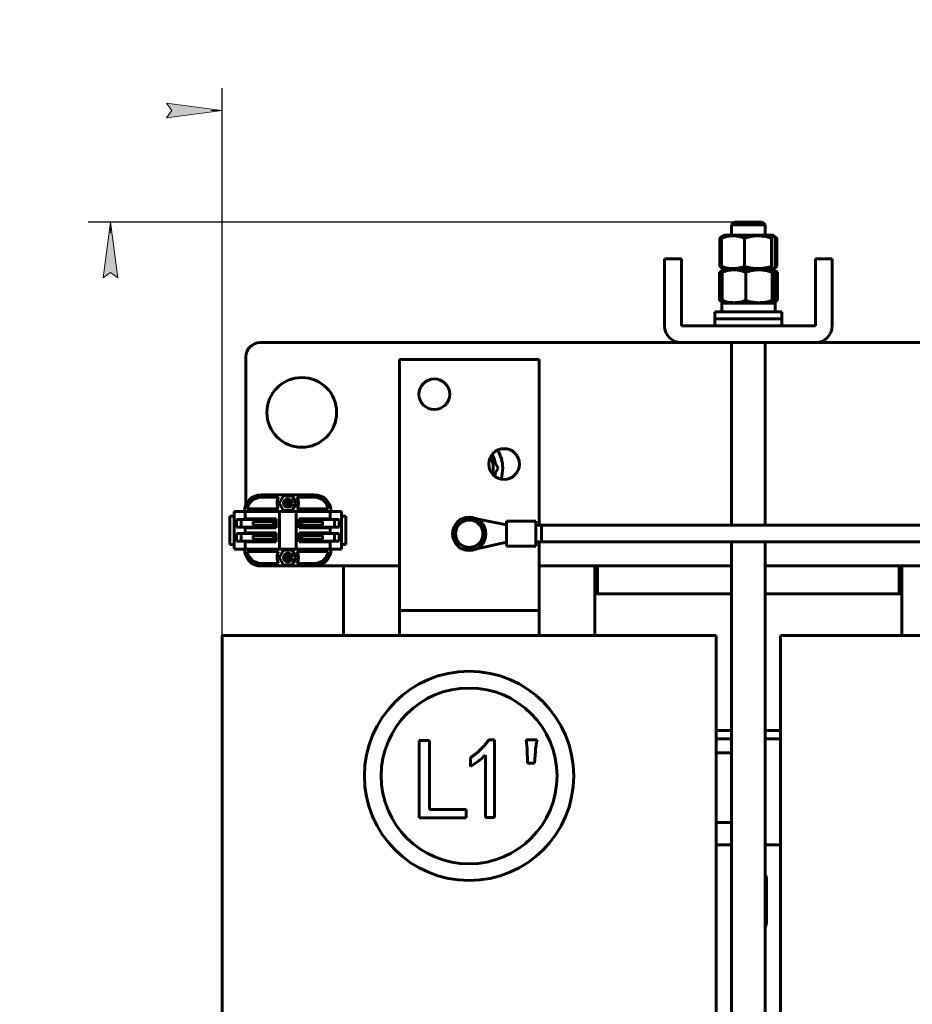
# Model space of a CAD drawing. Header units: millimetres. Extents: x 0 to 420, y 0 to 594.
# Tile 4 of 15: x 142 to 222, y 225 to 314. Entities that reach past the tile are written whole.
import ezdxf

# ---------------------------------------------------------------- set-up
doc = ezdxf.new("R2010")
doc.units = ezdxf.units.MM
doc.linetypes.add('K5LT_BASIC', pattern=[0])
doc.linetypes.add('K5LT_THIN', pattern=[0])
doc.layers.add('Системный слой', color=7, linetype='Continuous')
doc.styles.add('KDIMTEXTSTYLE', font='GOST_AU.SHX', dxfattribs={"width": 0.96, "oblique": 15, "height": 5})
doc.dimstyles.new('KDIMSTYLE (0.25)', dxfattribs={"dimtxt": 5, "dimasz": 1, "dimexe": 2, "dimexo": 0, "dimgap": 1, "dimtad": 1, "dimlfac": 4, "dimtxsty": 'KDIMTEXTSTYLE', "dimsah": 1, "dimcen": 0, "dimdle": 1, "dimadec": 0, "dimazin": 0, "dimtfac": 0.667, "dimtmove": 0, "dimatfit": 3, "dimfxl": 1, "dimtvp": 1, "dimtolj": 1, "dimtzin": 0, "dimarcsym": 0})

# ---------------------------------------------------------------- blocks, each defined once
blk = doc.blocks.new('U11')
at = {"layer": 'Системный слой', "color": 150, "linetype": 'K5LT_BASIC', "lineweight": 60, "true_color": 0x0080ff}
for p, q in [((204.828, 239.693), (206.203, 239.693)), ((209.203, 239.693), (210.578, 239.693)), ((254.828, 239.693), (256.203, 239.693)), ((259.203, 239.693), (260.578, 239.693))]:
    blk.add_line(p, q, dxfattribs=at)
blk = doc.blocks.new('U18')
at = {"layer": 'Системный слой', "color": 150, "linetype": 'K5LT_BASIC', "lineweight": 60, "true_color": 0x0080ff}
for start, end in [(10.46003, 30.97206), (342.71349, 349.53997)]:
    blk.add_arc((182.703, 273.443), 2.388, start, end, dxfattribs=at)
blk = doc.blocks.new('U19')
at = {"layer": 'Системный слой', "color": 150, "linetype": 'K5LT_BASIC', "lineweight": 60, "true_color": 0x0080ff}
for p, q in [((188.953, 268.333), (188.953, 283.193)), ((188.953, 261.943), (188.953, 266.833))]:
    blk.add_line(p, q, dxfattribs=at)
blk = doc.blocks.new('U28')
at = {"layer": 'Системный слой', "color": 150, "linetype": 'K5LT_BASIC', "lineweight": 60, "true_color": 0x0080ff}
for p, q in [((205.145, 294.063), (205.2, 294.107)), ((205.2, 294.107), (205.255, 294.146)), ((205.255, 294.146), (205.31, 294.181)), ((205.31, 294.181), (205.34, 294.198)), ((205.34, 294.198), (205.37, 294.212)), ((205.37, 294.212), (205.401, 294.226))]:
    blk.add_line(p, q, dxfattribs=at)
blk = doc.blocks.new('U29')
at = {"layer": 'Системный слой', "color": 150, "linetype": 'K5LT_BASIC', "lineweight": 60, "true_color": 0x0080ff}
for p, q in [((210.063, 294.143), (210.129, 294.118)), ((210.129, 294.118), (210.195, 294.091)), ((210.195, 294.091), (210.261, 294.063))]:
    blk.add_line(p, q, dxfattribs=at)
blk = doc.blocks.new('U30')
at = {"layer": 'Системный слой', "color": 150, "linetype": 'K5LT_BASIC', "lineweight": 60, "true_color": 0x0080ff}
for p, q in [((210.129, 291.467), (210.063, 291.442)), ((210.195, 291.494), (210.129, 291.467)), ((210.261, 291.523), (210.195, 291.494))]:
    blk.add_line(p, q, dxfattribs=at)
blk = doc.blocks.new('U31')
at = {"layer": 'Системный слой', "color": 150, "linetype": 'K5LT_BASIC', "lineweight": 60, "true_color": 0x0080ff}
for p, q in [((205.2, 291.479), (205.145, 291.523)), ((205.255, 291.439), (205.2, 291.479)), ((205.31, 291.405), (205.255, 291.439)), ((205.333, 291.392), (205.31, 291.405)), ((205.349, 291.383), (205.333, 291.392)), ((205.357, 291.38), (205.349, 291.383)), ((205.361, 291.378), (205.357, 291.38)), ((205.363, 291.377), (205.361, 291.378)), ((205.364, 291.376), (205.363, 291.377)), ((205.37, 291.373), (205.364, 291.376)), ((205.401, 291.36), (205.37, 291.373))]:
    blk.add_line(p, q, dxfattribs=at)
blk = doc.blocks.new('U33')
at = {"layer": 'Системный слой', "color": 150, "linetype": 'K5LT_BASIC', "lineweight": 60, "true_color": 0x0080ff}
for p, q in [((170.26, 268.912), (170.26, 268.855)), ((170.26, 268.155), (170.26, 268.098))]:
    blk.add_line(p, q, dxfattribs=at)
blk = doc.blocks.new('U34')
at = {"layer": 'Системный слой', "color": 150, "linetype": 'K5LT_BASIC', "lineweight": 60, "true_color": 0x0080ff}
for p, q in [((170.26, 267.662), (170.26, 267.605)), ((170.26, 266.905), (170.26, 266.848))]:
    blk.add_line(p, q, dxfattribs=at)
blk = doc.blocks.new('U35')
at = {"layer": 'Системный слой', "color": 150, "linetype": 'K5LT_BASIC', "lineweight": 60, "true_color": 0x0080ff}
for p, q in [((162.646, 267.605), (162.646, 267.662)), ((162.646, 266.848), (162.646, 266.905))]:
    blk.add_line(p, q, dxfattribs=at)
blk = doc.blocks.new('U36')
at = {"layer": 'Системный слой', "color": 150, "linetype": 'K5LT_BASIC', "lineweight": 60, "true_color": 0x0080ff}
for p, q in [((162.646, 268.855), (162.646, 268.912)), ((162.646, 268.098), (162.646, 268.155))]:
    blk.add_line(p, q, dxfattribs=at)
blk = doc.blocks.new('U44')
at = {"layer": 'Системный слой', "color": 150, "linetype": 'K5LT_BASIC', "lineweight": 60, "true_color": 0x0080ff}
for p, q in [((189.165, 266.833), (231.53, 266.833)), ((233.876, 266.833), (236.04, 266.833)), ((238.665, 266.833), (281.53, 266.833)), ((283.876, 266.833), (286.04, 266.833)), ((288.665, 266.833), (302.663, 266.833))]:
    blk.add_line(p, q, dxfattribs=at)
blk = doc.blocks.new('U45')
at = {"layer": 'Системный слой', "color": 150, "linetype": 'K5LT_BASIC', "lineweight": 60, "true_color": 0x0080ff}
for p, q in [((189.165, 268.333), (231.584, 268.333)), ((233.822, 268.333), (236.04, 268.333)), ((238.665, 268.333), (281.584, 268.333)), ((283.822, 268.333), (286.04, 268.333)), ((288.665, 268.333), (302.703, 268.333))]:
    blk.add_line(p, q, dxfattribs=at)
blk = doc.blocks.new('U56')
at = {"layer": 'Системный слой', "color": 150, "linetype": 'K5LT_BASIC', "lineweight": 60, "true_color": 0x0080ff}
for p, q in [((194.203, 262.193), (206.203, 262.193)), ((209.203, 262.193), (221.203, 262.193))]:
    blk.add_line(p, q, dxfattribs=at)
blk = doc.blocks.new('U60')
at = {"layer": 'Системный слой', "color": 150, "linetype": 'K5LT_BASIC', "lineweight": 60, "true_color": 0x0080ff}
blk.add_line((193.953, 258.443), (193.953, 264.693), dxfattribs=at)
blk = doc.blocks.new('U61')
at = {"layer": 'Системный слой', "color": 150, "linetype": 'K5LT_BASIC', "lineweight": 60, "true_color": 0x0080ff}
blk.add_line((171.453, 264.693), (171.453, 258.443), dxfattribs=at)
blk = doc.blocks.new('U69')
at = {"layer": 'Системный слой', "color": 150, "linetype": 'K5LT_BASIC', "lineweight": 60, "true_color": 0x0080ff}
for p, q in [((204.703, 287.443), (207.456, 287.443)), ((207.456, 287.443), (210.703, 287.443))]:
    blk.add_line(p, q, dxfattribs=at)
blk = doc.blocks.new('U70')
at = {"layer": 'Системный слой', "color": 150, "linetype": 'K5LT_BASIC', "lineweight": 60, "true_color": 0x0080ff}
for p, q in [((204.703, 286.818), (207.456, 286.818)), ((207.456, 286.818), (210.703, 286.818))]:
    blk.add_line(p, q, dxfattribs=at)
blk = doc.blocks.new('U71')
at = {"layer": 'Системный слой', "color": 150, "linetype": 'K5LT_BASIC', "lineweight": 60, "true_color": 0x0080ff}
for p, q in [((204.828, 249.193), (206.203, 249.193)), ((209.203, 249.193), (210.578, 249.193)), ((254.828, 249.193), (256.203, 249.193)), ((259.203, 249.193), (260.578, 249.193))]:
    blk.add_line(p, q, dxfattribs=at)
blk = doc.blocks.new('U72')
at = {"layer": 'Системный слой', "color": 150, "linetype": 'K5LT_BASIC', "lineweight": 60, "true_color": 0x0080ff}
for p, q in [((204.828, 249.943), (206.203, 249.943)), ((209.203, 249.943), (210.578, 249.943)), ((254.828, 249.943), (256.203, 249.943)), ((259.203, 249.943), (260.578, 249.943))]:
    blk.add_line(p, q, dxfattribs=at)
blk = doc.blocks.new('U74')
at = {"layer": 'Системный слой', "color": 150, "linetype": 'K5LT_BASIC', "lineweight": 60, "true_color": 0x0080ff}
for start, end in [(0, 32.54823), (341.13732, 0)]:
    blk.add_arc((182.703, 273.443), 3, start, end, dxfattribs=at)
blk = doc.blocks.new('U79')
at = {"layer": 'Системный слой', "color": 150, "linetype": 'K5LT_BASIC', "lineweight": 60, "true_color": 0x0080ff}
for p, q in [((205.299, 291.111), (205.396, 291.149)), ((205.105, 291.013), (205.202, 291.065)), ((205.202, 291.065), (205.299, 291.111))]:
    blk.add_line(p, q, dxfattribs=at)
blk = doc.blocks.new('U80')
at = {"layer": 'Системный слой', "color": 150, "linetype": 'K5LT_BASIC', "lineweight": 60, "true_color": 0x0080ff}
for p, q in [((210.01, 291.149), (210.107, 291.111)), ((210.107, 291.111), (210.204, 291.065)), ((210.204, 291.065), (210.301, 291.013))]:
    blk.add_line(p, q, dxfattribs=at)
blk = doc.blocks.new('U81')
at = {"layer": 'Системный слой', "color": 150, "linetype": 'K5LT_BASIC', "lineweight": 60, "true_color": 0x0080ff}
for p, q in [((210.301, 288.473), (210.204, 288.42)), ((210.107, 288.374), (210.01, 288.336)), ((210.204, 288.42), (210.107, 288.374))]:
    blk.add_line(p, q, dxfattribs=at)
blk = doc.blocks.new('U82')
at = {"layer": 'Системный слой', "color": 150, "linetype": 'K5LT_BASIC', "lineweight": 60, "true_color": 0x0080ff}
for p, q in [((205.201, 288.42), (205.105, 288.473)), ((205.299, 288.374), (205.201, 288.42)), ((205.396, 288.336), (205.299, 288.374))]:
    blk.add_line(p, q, dxfattribs=at)
blk = doc.blocks.new('U83')
at = {"layer": 'Системный слой', "color": 150, "linetype": 'K5LT_BASIC', "lineweight": 60, "true_color": 0x0080ff}
for p, q in [((209.765, 294.063), (209.833, 294.188)), ((209.833, 294.188), (209.902, 294.256)), ((209.902, 294.256), (209.972, 294.252)), ((209.972, 294.252), (210.016, 294.213)), ((210.016, 294.213), (210.06, 294.148)), ((210.06, 294.148), (210.103, 294.063))]:
    blk.add_line(p, q, dxfattribs=at)
blk = doc.blocks.new('U84')
at = {"layer": 'Системный слой', "color": 150, "linetype": 'K5LT_BASIC', "lineweight": 60, "true_color": 0x0080ff}
for p, q in [((205.547, 291.268), (209.414, 291.268)), ((209.414, 291.268), (209.859, 291.268))]:
    blk.add_line(p, q, dxfattribs=at)
blk = doc.blocks.new('U85')
at = {"layer": 'Системный слой', "color": 150, "linetype": 'K5LT_BASIC', "lineweight": 60, "true_color": 0x0080ff}
for p, q in [((209.767, 291.518), (209.765, 291.523)), ((209.808, 291.437), (209.767, 291.518)), ((209.828, 291.404), (209.808, 291.437)), ((209.839, 291.389), (209.828, 291.404)), ((209.844, 291.382), (209.839, 291.389)), ((209.846, 291.379), (209.844, 291.382)), ((209.848, 291.377), (209.846, 291.379)), ((209.863, 291.359), (209.848, 291.377)), ((209.877, 291.346), (209.863, 291.359)), ((209.884, 291.34), (209.877, 291.346)), ((209.888, 291.338), (209.884, 291.34)), ((209.89, 291.337), (209.888, 291.338)), ((209.891, 291.336), (209.89, 291.337)), ((209.908, 291.327), (209.891, 291.336)), ((209.921, 291.323), (209.908, 291.327)), ((209.928, 291.322), (209.921, 291.323)), ((209.931, 291.322), (209.928, 291.322)), ((209.933, 291.322), (209.931, 291.322)), ((209.934, 291.322), (209.933, 291.322)), ((209.972, 291.333), (209.934, 291.322)), ((209.977, 291.336), (209.972, 291.333)), ((209.999, 291.353), (209.977, 291.336)), ((210.01, 291.365), (209.999, 291.353)), ((210.015, 291.371), (210.01, 291.365)), ((210.018, 291.374), (210.015, 291.371)), ((210.019, 291.376), (210.018, 291.374)), ((210.06, 291.437), (210.019, 291.376)), ((210.103, 291.523), (210.06, 291.437))]:
    blk.add_line(p, q, dxfattribs=at)
blk = doc.blocks.new('U92')
at = {"layer": 'Системный слой', "color": 150, "linetype": 'K5LT_BASIC', "lineweight": 60, "true_color": 0x0080ff}
for p, q in [((194.203, 262.193), (193.953, 262.193)), ((221.453, 262.193), (221.203, 262.193))]:
    blk.add_line(p, q, dxfattribs=at)
blk = doc.blocks.new('U94')
at = {"layer": 'Системный слой', "color": 150, "linetype": 'K5LT_BASIC', "lineweight": 60, "true_color": 0x0080ff}
for p, q in [((163.953, 264.693), (164.078, 264.693)), ((168.828, 264.693), (176.453, 264.693)), ((188.953, 264.693), (206.203, 264.693)), ((209.203, 264.693), (226.453, 264.693)), ((238.953, 264.693), (256.203, 264.693)), ((259.203, 264.693), (276.453, 264.693)), ((288.953, 264.693), (301.453, 264.693))]:
    blk.add_line(p, q, dxfattribs=at)
blk = doc.blocks.new('U95')
at = {"layer": 'Системный слой', "color": 150, "linetype": 'K5LT_BASIC', "lineweight": 60, "true_color": 0x0080ff}
for p, q in [((201.703, 284.693), (163.953, 284.693)), ((251.703, 284.693), (213.703, 284.693)), ((301.453, 284.693), (263.703, 284.693))]:
    blk.add_line(p, q, dxfattribs=at)
blk = doc.blocks.new('U100')
at = {"layer": 'Системный слой', "color": 150, "linetype": 'K5LT_BASIC', "lineweight": 60, "true_color": 0x0080ff}
for p, q in [((209.846, 288.406), (209.823, 288.473)), ((210.064, 288.473), (210.03, 288.381)), ((209.893, 288.31), (209.846, 288.406)), ((209.94, 288.272), (209.893, 288.31)), ((209.963, 288.277), (209.94, 288.272)), ((209.997, 288.314), (209.963, 288.277)), ((210.03, 288.381), (209.997, 288.314))]:
    blk.add_line(p, q, dxfattribs=at)
blk = doc.blocks.new('U101')
at = {"layer": 'Системный слой', "color": 150, "linetype": 'K5LT_BASIC', "lineweight": 60, "true_color": 0x0080ff}
for p, q in [((205.547, 291.268), (209.463, 291.268)), ((209.463, 291.268), (209.859, 291.268))]:
    blk.add_line(p, q, dxfattribs=at)
blk = doc.blocks.new('U102')
at = {"layer": 'Системный слой', "color": 150, "linetype": 'K5LT_BASIC', "lineweight": 60, "true_color": 0x0080ff}
for p, q in [((209.823, 291.013), (209.869, 291.133)), ((209.869, 291.133), (209.915, 291.202)), ((209.915, 291.202), (209.963, 291.208)), ((209.963, 291.208), (209.997, 291.172)), ((209.997, 291.172), (210.03, 291.105)), ((210.03, 291.105), (210.064, 291.013))]:
    blk.add_line(p, q, dxfattribs=at)
blk = doc.blocks.new('U107')
at = {"layer": 'Системный слой', "color": 150, "linetype": 'K5LT_BASIC', "lineweight": 60, "true_color": 0x0080ff}
blk.add_line((221.453, 264.693), (221.453, 258.443), dxfattribs=at)
blk = doc.blocks.new('U115')
at = {"layer": 'Системный слой', "color": 150, "linetype": 'K5LT_BASIC', "lineweight": 60, "true_color": 0x0080ff}
for p, q in [((206.203, 294.318), (206.203, 295.243)), ((206.203, 268.333), (206.203, 284.693)), ((206.203, 156.818), (206.203, 266.833))]:
    blk.add_line(p, q, dxfattribs=at)
blk = doc.blocks.new('U116')
at = {"layer": 'Системный слой', "color": 150, "linetype": 'K5LT_BASIC', "lineweight": 60, "true_color": 0x0080ff}
for p, q in [((209.203, 294.318), (209.203, 295.243)), ((209.203, 268.333), (209.203, 284.693)), ((209.203, 156.818), (209.203, 266.833))]:
    blk.add_line(p, q, dxfattribs=at)
blk = doc.blocks.new('KDIMARROW_01')
at = {"layer": 'Системный слой'}
blk.add_hatch(color=0, dxfattribs=at).paths.add_polyline_path([(0, 0), (-5, 0.658), (-4.5, 0), (-5, -0.658)])
at = {"layer": 'Системный слой', "color": 0, "linetype": 'K5LT_THIN', "lineweight": 18}
for p, q in [((-4.5, 0), (-5, 0.658)), ((-5, 0.658), (0, 0)), ((0, 0), (-5, -0.658)), ((-5, -0.658), (-4.5, 0)), ((0, 0), (-1, 0))]:
    blk.add_line(p, q, dxfattribs=at)

msp = doc.modelspace()

# ---------------------------------------------------------------- linework, layer by layer
at = {"layer": 'Системный слой', "color": 150, "linetype": 'K5LT_BASIC', "lineweight": 60, "true_color": 0x0080ff}
for p, q in [((206.453, 295.4928), (206.203, 295.2428)), ((206.4068, 295.2428), (206.203, 295.2428)), ((209.203, 295.2428), (206.4068, 295.2428)), ((206.453, 295.4928), (208.953, 295.4928)), ((208.953, 295.4928), (209.203, 295.2428)), ((205.145, 294.0627), (205.145, 291.5228)), ((205.303, 294.0627), (205.303, 291.5228)), ((205.4337, 294.2525), (205.3098, 294.181)), ((205.5467, 294.3178), (205.4336, 294.2525)), ((205.5467, 294.3178), (209.8592, 294.3178)), ((207.3649, 294.0627), (207.3649, 291.5228)), ((209.7648, 294.0627), (209.7648, 291.5228)), ((209.8592, 294.3178), (209.9723, 294.2525)), ((209.9723, 294.2525), (210.0961, 294.181)), ((210.1029, 294.0627), (210.1029, 291.5228)), ((210.2609, 294.0627), (210.2609, 291.5228)), ((200.203, 292.1928), (201.703, 292.1928)), ((200.203, 290.6928), (200.203, 292.1928)), ((201.703, 292.1928), (201.703, 290.6928)), ((213.703, 290.6928), (213.703, 292.1928)), ((213.703, 292.1928), (215.203, 292.1928)), ((215.203, 292.1928), (215.203, 290.6928)), ((205.4433, 291.208), (205.1049, 291.0127)), ((205.4337, 291.333), (205.3098, 291.4045)), ((205.5467, 291.2678), (205.4336, 291.333)), ((205.5467, 291.2678), (205.4433, 291.208)), ((209.8592, 291.2678), (209.9723, 291.333)), ((209.8592, 291.2678), (209.9627, 291.208)), ((209.9627, 291.208), (210.301, 291.0127)), ((209.9723, 291.333), (210.0961, 291.4045)), ((200.203, 290.6928), (200.203, 286.1928)), ((201.703, 286.1928), (201.703, 290.6928)), ((205.1049, 291.0127), (205.1049, 288.4728)), ((205.3424, 291.0127), (205.3424, 288.4728)), ((207.4625, 291.0127), (207.4625, 288.4728)), ((209.8231, 291.0127), (209.8231, 288.4728)), ((210.0635, 291.0127), (210.0635, 288.4728)), ((210.301, 291.0127), (210.301, 288.4728)), ((213.703, 290.6928), (213.703, 286.1928)), ((215.203, 286.1928), (215.203, 290.6928)), ((205.5467, 288.2178), (205.1049, 288.4728)), ((209.9627, 288.2775), (210.301, 288.4728)), ((205.3155, 288.2178), (210.0905, 288.2178)), ((205.3155, 287.4428), (205.326, 287.8302)), ((205.5467, 288.2178), (205.4432, 288.2775)), ((209.8592, 288.2178), (209.9627, 288.2775)), ((210.0905, 287.4428), (210.0905, 288.2178)), ((204.703, 286.8178), (204.703, 287.4428)), ((204.703, 286.1928), (204.703, 286.8178)), ((204.703, 286.8178), (210.703, 286.8178)), ((210.703, 286.8178), (210.703, 287.4428)), ((210.703, 286.1928), (210.703, 286.8178)), ((213.703, 286.1928), (201.703, 286.1928)), ((201.703, 284.6928), (213.703, 284.6928)), ((162.703, 283.4428), (162.703, 270.1672)), ((176.453, 283.1928), (188.953, 283.1928)), ((176.453, 261.9428), (176.453, 283.1928)), ((185.301, 273.4428), (184.6629, 274.548)), ((184.9209, 272.7844), (185.301, 273.4428)), ((164.078, 271.0678), (168.828, 271.0678)), ((164.078, 270.8428), (165.6302, 270.8428)), ((166.0741, 270.974), (165.6952, 270.3178)), ((166.8318, 270.974), (166.0741, 270.974)), ((167.2107, 270.3178), (166.8318, 270.974)), ((167.2757, 270.8428), (168.828, 270.8428)), ((165.503, 270.2678), (165.503, 270.3678)), ((165.6952, 270.3178), (166.0741, 269.6615)), ((166.2092, 270.4115), (166.3592, 270.4115)), ((166.2092, 270.224), (166.2092, 270.4115)), ((166.3592, 270.224), (166.2092, 270.224)), ((166.3592, 270.5615), (166.5467, 270.5615)), ((166.3592, 270.4115), (166.3592, 270.5615)), ((166.453, 270.3178), (166.3592, 270.4115)), ((166.3592, 270.224), (166.453, 270.3178)), ((166.3592, 270.074), (166.3592, 270.224)), ((166.5467, 270.074), (166.3592, 270.074)), ((166.5467, 270.4115), (166.453, 270.3178)), ((166.5467, 270.224), (166.453, 270.3178)), ((166.5467, 270.5615), (166.5467, 270.4115)), ((166.5467, 270.4115), (166.6967, 270.4115)), ((166.6967, 270.224), (166.5467, 270.224)), ((166.5467, 270.224), (166.5467, 270.074)), ((166.6967, 270.4115), (166.6967, 270.224)), ((166.8318, 269.6615), (167.2107, 270.3178)), ((167.403, 270.3678), (167.403, 270.2678)), ((161.2655, 269.1553), (161.6405, 269.1553)), ((161.2655, 269.1553), (161.2655, 267.9811)), ((161.6405, 269.5678), (161.8028, 269.5678)), ((161.6405, 266.1928), (161.6405, 269.5678)), ((161.8028, 269.5678), (162.4831, 269.5678)), ((162.4831, 269.5678), (162.6455, 269.5678)), ((162.742, 269.5678), (162.6455, 269.5678)), ((162.6455, 268.9123), (162.6455, 269.5678)), ((162.742, 269.5678), (163.2887, 269.5678)), ((165.6302, 269.7928), (162.823, 269.7928)), ((163.4423, 269.5678), (163.2887, 269.5678)), ((163.4423, 269.5678), (165.653, 269.5678)), ((165.703, 269.5678), (165.653, 269.5678)), ((165.703, 269.5678), (165.728, 269.5678)), ((165.703, 266.1928), (165.703, 269.5678)), ((165.728, 269.5678), (167.178, 269.5678)), ((166.0741, 269.6615), (166.8318, 269.6615)), ((167.178, 269.5678), (167.203, 269.5678)), ((167.253, 269.5678), (167.203, 269.5678)), ((167.203, 269.5678), (167.203, 266.1928)), ((167.253, 269.5678), (169.4637, 269.5678)), ((170.083, 269.7928), (167.2757, 269.7928)), ((169.6172, 269.5678), (169.4637, 269.5678)), ((169.6172, 269.5678), (170.1639, 269.5678)), ((170.2604, 269.5678), (170.1639, 269.5678)), ((170.2604, 269.5678), (170.2604, 268.9123)), ((170.2604, 269.5678), (170.4228, 269.5678)), ((170.4228, 269.5678), (171.1031, 269.5678)), ((171.2655, 269.5678), (171.1031, 269.5678)), ((171.2655, 269.5678), (171.2655, 266.1928)), ((171.2655, 269.1553), (171.6405, 269.1553)), ((171.6405, 267.9811), (171.6405, 269.1553)), ((161.8541, 268.1553), (161.8541, 268.8553)), ((161.9791, 268.8553), (161.8541, 268.8553)), ((162.2182, 268.8553), (161.9791, 268.8553)), ((162.2682, 268.8553), (162.2182, 268.8553)), ((162.2682, 268.8553), (162.2682, 268.1553)), ((162.2682, 268.8553), (162.3184, 268.8553)), ((162.806, 268.8553), (162.3184, 268.8553)), ((162.6455, 268.9123), (162.742, 268.9123)), ((162.742, 268.9123), (163.2887, 268.9123)), ((162.806, 268.8553), (162.891, 268.8553)), ((162.891, 268.8553), (163.2727, 268.8553)), ((163.3158, 268.8553), (163.2727, 268.8553)), ((163.2887, 268.9123), (163.4423, 268.9123)), ((164.953, 268.8553), (163.3158, 268.8553)), ((163.3565, 268.6779), (164.953, 268.6779)), ((163.3565, 268.3326), (163.3565, 268.6779)), ((164.953, 268.3326), (163.3565, 268.3326)), ((163.4423, 268.9123), (165.4202, 268.9123)), ((165.328, 268.8553), (164.953, 268.8553)), ((164.953, 268.6779), (165.2085, 268.6779)), ((165.2085, 268.3326), (164.953, 268.3326)), ((165.2085, 268.3326), (165.2085, 268.6779)), ((165.328, 268.8553), (165.328, 268.1553)), ((165.4202, 268.9123), (165.4202, 268.0982)), ((167.4857, 268.9123), (169.4637, 268.9123)), ((167.4857, 268.0982), (167.4857, 268.9123)), ((167.953, 268.8553), (167.578, 268.8553)), ((167.578, 268.1553), (167.578, 268.8553)), ((167.6975, 268.6779), (167.953, 268.6779)), ((167.6975, 268.6779), (167.6975, 268.3326)), ((167.953, 268.3326), (167.6975, 268.3326)), ((169.5901, 268.8553), (167.953, 268.8553)), ((167.953, 268.6779), (169.5495, 268.6779)), ((169.5495, 268.3326), (167.953, 268.3326)), ((169.4637, 268.9123), (169.6172, 268.9123)), ((169.5495, 268.6779), (169.5495, 268.3326)), ((169.5901, 268.8553), (169.6332, 268.8553)), ((169.6172, 268.9123), (170.1639, 268.9123)), ((170.0149, 268.8553), (169.6332, 268.8553)), ((170.0149, 268.8553), (170.0999, 268.8553)), ((170.5875, 268.8553), (170.0999, 268.8553)), ((170.1639, 268.9123), (170.2604, 268.9123)), ((170.5875, 268.8553), (170.6377, 268.8553)), ((170.6377, 268.1553), (170.6377, 268.8553)), ((170.6877, 268.8553), (170.6377, 268.8553)), ((170.9268, 268.8553), (170.6877, 268.8553)), ((171.0518, 268.8553), (170.9268, 268.8553)), ((171.0518, 268.8553), (171.0518, 268.1553)), ((182.0917, 268.6265), (181.4805, 268.2736)), ((181.4805, 268.2736), (181.4805, 267.5678)), ((182.703, 268.9794), (182.0917, 268.6265)), ((183.3142, 268.6265), (182.703, 268.9794)), ((183.9255, 268.2736), (183.3142, 268.6265)), ((186.0401, 268.3585), (183.3639, 268.9143)), ((183.9255, 267.5678), (183.9255, 268.2736)), ((186.0401, 266.4585), (186.0401, 268.7085)), ((186.0401, 268.7085), (188.6651, 268.7085)), ((188.6651, 266.4585), (188.6651, 268.7085)), ((188.6651, 268.3335), (189.1651, 268.3335)), ((189.1651, 268.3335), (189.1651, 266.8335)), ((161.2655, 267.7794), (161.2655, 267.9811)), ((161.2655, 267.7794), (161.2655, 266.6053)), ((161.8541, 268.1553), (161.9791, 268.1553)), ((161.9791, 267.6053), (161.8541, 267.6053)), ((161.8541, 266.9053), (161.8541, 267.6053)), ((161.9791, 268.1553), (162.2182, 268.1553)), ((162.2182, 267.6053), (161.9791, 267.6053)), ((162.2182, 268.1553), (162.2682, 268.1553)), ((162.2682, 267.6053), (162.2182, 267.6053)), ((162.3184, 268.1553), (162.2682, 268.1553)), ((162.2682, 267.6053), (162.2682, 266.9053)), ((162.2682, 267.6053), (162.3184, 267.6053)), ((162.3184, 268.1553), (162.806, 268.1553)), ((162.806, 267.6053), (162.3184, 267.6053)), ((162.742, 268.0982), (162.6455, 268.0982)), ((162.6455, 267.6623), (162.6455, 268.0982)), ((162.6455, 267.6623), (162.742, 267.6623)), ((163.2887, 268.0982), (162.742, 268.0982)), ((162.742, 267.6623), (163.2887, 267.6623)), ((162.891, 268.1553), (162.806, 268.1553)), ((162.806, 267.6053), (162.891, 267.6053)), ((162.891, 268.1553), (163.2727, 268.1553)), ((162.891, 267.6053), (163.2727, 267.6053)), ((163.2727, 268.1553), (163.3158, 268.1553)), ((163.3158, 267.6053), (163.2727, 267.6053)), ((163.4423, 268.0982), (163.2887, 268.0982)), ((163.2887, 267.6623), (163.4423, 267.6623)), ((163.3158, 268.1553), (164.953, 268.1553)), ((164.953, 267.6053), (163.3158, 267.6053)), ((163.3565, 267.0826), (163.3565, 267.4279)), ((163.3565, 267.4279), (164.953, 267.4279)), ((165.4202, 268.0982), (163.4423, 268.0982)), ((163.4423, 267.6623), (165.4202, 267.6623)), ((164.953, 268.1553), (165.328, 268.1553)), ((165.328, 267.6053), (164.953, 267.6053)), ((164.953, 267.4279), (165.2085, 267.4279)), ((165.2085, 267.0826), (165.2085, 267.4279)), ((165.328, 267.6053), (165.328, 266.9053)), ((165.4202, 267.6623), (165.4202, 266.8482)), ((169.4637, 268.0982), (167.4857, 268.0982)), ((167.4857, 267.6623), (169.4637, 267.6623)), ((167.4857, 266.8482), (167.4857, 267.6623)), ((167.578, 268.1553), (167.953, 268.1553)), ((167.578, 266.9053), (167.578, 267.6053)), ((167.953, 267.6053), (167.578, 267.6053)), ((167.6975, 267.4279), (167.953, 267.4279)), ((167.6975, 267.4279), (167.6975, 267.0826)), ((167.953, 268.1553), (169.5901, 268.1553)), ((169.5901, 267.6053), (167.953, 267.6053)), ((167.953, 267.4279), (169.5495, 267.4279)), ((169.6172, 268.0982), (169.4637, 268.0982)), ((169.4637, 267.6623), (169.6172, 267.6623)), ((169.5495, 267.4279), (169.5495, 267.0826)), ((169.5901, 268.1553), (169.6332, 268.1553)), ((169.5901, 267.6053), (169.6332, 267.6053)), ((170.1639, 268.0982), (169.6172, 268.0982)), ((169.6172, 267.6623), (170.1639, 267.6623)), ((169.6332, 268.1553), (170.0149, 268.1553)), ((170.0149, 267.6053), (169.6332, 267.6053)), ((170.0999, 268.1553), (170.0149, 268.1553)), ((170.0149, 267.6053), (170.0999, 267.6053)), ((170.0999, 268.1553), (170.5875, 268.1553)), ((170.5875, 267.6053), (170.0999, 267.6053)), ((170.2604, 268.0982), (170.1639, 268.0982)), ((170.1639, 267.6623), (170.2604, 267.6623)), ((170.2604, 268.0982), (170.2604, 267.6623)), ((170.6377, 268.1553), (170.5875, 268.1553)), ((170.5875, 267.6053), (170.6377, 267.6053)), ((170.6377, 268.1553), (170.6877, 268.1553)), ((170.6877, 267.6053), (170.6377, 267.6053)), ((170.6377, 266.9053), (170.6377, 267.6053)), ((170.6877, 268.1553), (170.9268, 268.1553)), ((170.9268, 267.6053), (170.6877, 267.6053)), ((170.9268, 268.1553), (171.0518, 268.1553)), ((171.0518, 267.6053), (170.9268, 267.6053)), ((171.0518, 267.6053), (171.0518, 266.9053)), ((171.6405, 267.7794), (171.6405, 267.9811)), ((171.6405, 266.6053), (171.6405, 267.7794)), ((181.4805, 267.5678), (181.4805, 266.8619)), ((183.9255, 266.8619), (183.9255, 267.5678)), ((189.1651, 267.5835), (189.1651, 267.943)), ((161.2655, 266.6053), (161.6405, 266.6053)), ((161.8541, 266.9053), (161.9791, 266.9053)), ((161.9791, 266.9053), (162.2182, 266.9053)), ((162.2182, 266.9053), (162.2682, 266.9053)), ((162.3184, 266.9053), (162.2682, 266.9053)), ((162.3184, 266.9053), (162.806, 266.9053)), ((162.742, 266.8482), (162.6455, 266.8482)), ((162.6455, 266.1928), (162.6455, 266.8482)), ((163.2887, 266.8482), (162.742, 266.8482)), ((162.891, 266.9053), (162.806, 266.9053)), ((162.891, 266.9053), (163.2727, 266.9053)), ((163.2727, 266.9053), (163.3158, 266.9053)), ((163.4423, 266.8482), (163.2887, 266.8482)), ((163.3158, 266.9053), (164.953, 266.9053)), ((164.953, 267.0826), (163.3565, 267.0826)), ((165.4202, 266.8482), (163.4423, 266.8482)), ((165.2085, 267.0826), (164.953, 267.0826)), ((164.953, 266.9053), (165.328, 266.9053)), ((169.4637, 266.8482), (167.4857, 266.8482)), ((167.578, 266.9053), (167.953, 266.9053)), ((167.953, 267.0826), (167.6975, 267.0826)), ((169.5495, 267.0826), (167.953, 267.0826)), ((167.953, 266.9053), (169.5901, 266.9053)), ((169.6172, 266.8482), (169.4637, 266.8482)), ((169.5901, 266.9053), (169.6332, 266.9053)), ((170.1639, 266.8482), (169.6172, 266.8482)), ((169.6332, 266.9053), (170.0149, 266.9053)), ((170.0999, 266.9053), (170.0149, 266.9053)), ((170.0999, 266.9053), (170.5875, 266.9053)), ((170.2604, 266.8482), (170.1639, 266.8482)), ((170.2604, 266.8482), (170.2604, 266.1928)), ((170.6377, 266.9053), (170.5875, 266.9053)), ((170.6377, 266.9053), (170.6877, 266.9053)), ((170.6877, 266.9053), (170.9268, 266.9053)), ((170.9268, 266.9053), (171.0518, 266.9053)), ((171.2655, 266.6053), (171.6405, 266.6053)), ((181.4805, 266.8619), (182.0917, 266.509)), ((182.0917, 266.509), (182.703, 266.1561)), ((182.703, 266.1561), (183.3142, 266.509)), ((183.3142, 266.509), (183.9255, 266.8619)), ((183.3772, 266.2278), (186.0401, 266.8085)), ((186.0401, 266.4585), (188.6651, 266.4585)), ((188.6651, 266.8335), (189.1651, 266.8335)), ((161.6405, 266.1928), (161.8028, 266.1928)), ((161.8028, 266.1928), (162.4831, 266.1928)), ((162.6455, 266.1928), (162.4831, 266.1928)), ((162.6455, 266.1928), (162.742, 266.1928)), ((162.742, 266.1928), (163.2887, 266.1928)), ((162.823, 265.9678), (165.6302, 265.9678)), ((163.2887, 266.1928), (163.4423, 266.1928)), ((163.4423, 266.1928), (165.653, 266.1928)), ((165.653, 266.1928), (165.703, 266.1928)), ((166.0741, 266.099), (165.6952, 265.4428)), ((165.728, 266.1928), (165.703, 266.1928)), ((165.728, 266.1928), (167.178, 266.1928)), ((166.8318, 266.099), (166.0741, 266.099)), ((166.2092, 265.349), (166.2092, 265.5365)), ((166.2092, 265.5365), (166.3592, 265.5365)), ((166.3592, 265.5365), (166.3592, 265.6865)), ((166.3592, 265.6865), (166.5467, 265.6865)), ((166.453, 265.4428), (166.3592, 265.5365)), ((166.5467, 265.5365), (166.453, 265.4428)), ((166.5467, 265.6865), (166.5467, 265.5365)), ((166.5467, 265.5365), (166.6967, 265.5365)), ((166.6967, 265.5365), (166.6967, 265.349)), ((167.2107, 265.4428), (166.8318, 266.099)), ((167.203, 266.1928), (167.178, 266.1928)), ((167.203, 266.1928), (167.253, 266.1928)), ((167.253, 266.1928), (169.4637, 266.1928)), ((167.2757, 265.9678), (170.083, 265.9678)), ((169.4637, 266.1928), (169.6172, 266.1928)), ((169.6172, 266.1928), (170.1639, 266.1928)), ((170.1639, 266.1928), (170.2604, 266.1928)), ((170.4228, 266.1928), (170.2604, 266.1928)), ((170.4228, 266.1928), (171.1031, 266.1928)), ((171.1031, 266.1928), (171.2655, 266.1928)), ((165.6302, 264.9178), (164.078, 264.9178)), ((168.828, 264.6928), (164.078, 264.6928)), ((165.503, 265.3928), (165.503, 265.4928)), ((165.6952, 265.4428), (166.0741, 264.7865)), ((166.0741, 264.7865), (166.8318, 264.7865)), ((166.3592, 265.349), (166.2092, 265.349)), ((166.3592, 265.349), (166.453, 265.4428)), ((166.3592, 265.199), (166.3592, 265.349)), ((166.5467, 265.199), (166.3592, 265.199)), ((166.5467, 265.349), (166.453, 265.4428)), ((166.6967, 265.349), (166.5467, 265.349)), ((166.5467, 265.349), (166.5467, 265.199)), ((166.8318, 264.7865), (167.2107, 265.4428)), ((168.828, 264.9178), (167.2757, 264.9178)), ((167.403, 265.4928), (167.403, 265.3928)), ((194.203, 264.6928), (194.203, 262.1928)), ((221.203, 262.1928), (221.203, 264.6928)), ((176.453, 260.6928), (176.453, 261.9428)), ((188.953, 261.9428), (188.953, 260.6928)), ((176.453, 259.9428), (176.453, 260.6928)), ((188.953, 260.6928), (176.453, 260.6928)), ((188.953, 260.6928), (188.953, 259.9428)), ((176.453, 258.4428), (176.453, 259.9428)), ((188.953, 258.4428), (188.953, 259.9428)), ((160.578, 258.4428), (169.578, 258.4428)), ((160.578, 180.9428), (160.578, 258.4428)), ((169.578, 258.4428), (195.828, 258.4428)), ((195.828, 258.4428), (204.828, 258.4428)), ((204.828, 258.4428), (204.828, 180.9428)), ((210.578, 258.4428), (219.578, 258.4428)), ((210.578, 180.9428), (210.578, 258.4428)), ((219.578, 258.4428), (245.828, 258.4428)), ((178.2098, 242.105), (178.2098, 249.0395)), ((178.2098, 249.0395), (179.1425, 249.0395)), ((179.1425, 249.0395), (179.1425, 242.8755)), ((184.4711, 249.1206), (184.9577, 249.1206)), ((184.9577, 249.1206), (184.9577, 242.1456)), ((187.8126, 249.1206), (188.7858, 249.1206)), ((187.8937, 248.3095), (187.8126, 249.1206)), ((187.9342, 247.0119), (187.8937, 248.3095)), ((188.6236, 248.0662), (188.5425, 247.0119)), ((204.828, 247.9428), (206.203, 247.9428)), ((182.8084, 246.728), (182.8084, 247.4985)), ((184.1466, 242.1456), (184.1466, 247.7418)), ((188.5425, 247.0119), (187.9342, 247.0119)), ((179.1425, 242.8755), (182.4272, 242.8755)), ((182.4272, 242.8755), (182.4272, 242.105)), ((182.4272, 242.105), (178.2098, 242.105)), ((184.9577, 242.1456), (184.1466, 242.1456)), ((204.828, 241.6928), (206.203, 241.6928)), ((204.828, 241.6928), (206.203, 241.6928)), ((209.328, 236.5678), (209.328, 232.8178))]:
    msp.add_line(p, q, dxfattribs=at)
for centre, radius in [((167.703, 278.4428), 3.125), ((179.578, 280.0678), 1.375), ((185.828, 273.8178), 1.375), ((166.453, 270.3178), 0.3772), ((166.453, 270.3178), 0.3673), ((182.703, 267.5678), 1.5), ((166.453, 265.4428), 0.3772), ((166.453, 265.4428), 0.3673), ((182.6927, 245.8749), 9.375), ((182.6927, 245.8749), 7.875)]:
    msp.add_circle(centre, radius, dxfattribs=at)
for centre, radius, start, end in [((201.703, 286.1928), 1.5, 180, 270), ((213.703, 286.1928), 1.5, 270, 0), ((163.953, 283.4428), 1.25, 90, 180), ((182.703, 273.4428), 2.1562, 345.764246, 27.921301), ((164.078, 269.5678), 1.5, 90, 180), ((164.078, 269.5678), 1.275, 90, 169.835751), ((166.453, 270.3678), 0.95, 150, 180), ((166.453, 270.3678), 0.95, 0, 30), ((168.828, 269.5678), 1.5, 0, 90), ((168.828, 269.5678), 1.275, 10.164249, 90), ((166.453, 270.2678), 0.95, 180, 210), ((166.453, 270.2678), 0.95, 330, 0), ((182.703, 267.5678), 1.2225, 120, 180), ((182.703, 267.5678), 1.2225, 60, 120), ((182.703, 267.5678), 1.2225, 0, 60), ((182.703, 267.5678), 1.2225, 180, 240), ((182.703, 267.5678), 1.2225, 300, 0), ((182.703, 267.5678), 1.2225, 240, 300), ((164.078, 266.1928), 1.5, 180, 270), ((164.078, 266.1928), 1.275, 190.164249, 270), ((166.453, 265.4928), 0.95, 150, 180), ((166.453, 265.4928), 0.95, 0, 30), ((168.828, 266.1928), 1.5, 270, 0), ((168.828, 266.1928), 1.275, 270, 349.835751), ((163.953, 265.9428), 1.25, 214.134626, 270), ((166.453, 265.3928), 0.95, 180, 210), ((166.453, 265.3928), 0.95, 330, 0), ((208.328, 236.5678), 1, 0, 28.955024), ((208.328, 232.8178), 1, 331.044976, 0)]:
    msp.add_arc(centre, radius, start, end, dxfattribs=at)
for points, knots in [([(205.303, 294.0627), (205.3755, 294.089), (205.5055, 294.1326), (205.6577, 294.1744), (205.7764, 294.2023), (205.8805, 294.2234), (206.0096, 294.2435), (206.1435, 294.2575), (206.2802, 294.2643), (206.418, 294.2635), (206.5559, 294.2549), (206.6994, 294.2381), (206.8818, 294.2064), (207.1061, 294.1509), (207.2775, 294.0944), (207.3649, 294.0627)], [0, 0, 0, 0, 1.7574755, 3.1079822, 3.5727801, 4.521117, 5.5143802, 6.5389537, 7.5882315, 8.6450228, 9.7032882, 10.765137, 11.9622257, 13.9323, 16, 16, 16, 16]), ([(205.4337, 294.2525), (205.422, 294.2458), (205.3938, 294.2221), (205.3502, 294.1601), (205.3185, 294.0968), (205.303, 294.0627)], [0, 0, 0, 0, 1.5734711, 3.8428207, 6, 6, 6, 6]), ([(207.3649, 294.0627), (207.5149, 294.1096), (207.7359, 294.169), (208.0084, 294.2194), (208.1793, 294.2425), (208.3326, 294.2567), (208.4638, 294.2628), (208.598, 294.2642), (208.7333, 294.2607), (208.8953, 294.2486), (209.0294, 294.2323), (209.1887, 294.2076), (209.3469, 294.1763), (209.5568, 294.1247), (209.687, 294.087), (209.7648, 294.0627)], [0, 0, 0, 0, 3.0735588, 4.4808446, 5.4634987, 6.4786448, 7.5251745, 8.0561119, 9.1239063, 10.186511, 11.2426114, 11.7677101, 13.3420796, 14.3968691, 16, 16, 16, 16]), ([(205.303, 291.5228), (205.3218, 291.4813), (205.3514, 291.4237), (205.3895, 291.3707), (205.4143, 291.3459), (205.4281, 291.3362), (205.4337, 291.333)], [0, 0, 0, 0, 3.0517276, 4.803619, 6.1211469, 7, 7, 7, 7]), ([(207.3649, 291.5228), (207.2347, 291.4755), (207.0429, 291.4156), (206.8068, 291.3651), (206.6587, 291.3421), (206.527, 291.3283), (206.4107, 291.3223), (206.2966, 291.3214), (206.181, 291.3255), (206.0461, 291.3374), (205.9224, 291.3551), (205.7623, 291.3849), (205.5592, 291.4354), (205.3902, 291.4911), (205.303, 291.5228)], [0, 0, 0, 0, 2.8883787, 4.2258149, 5.1533753, 6.1047294, 7.0775738, 7.6606295, 8.5561613, 9.5552416, 10.5544492, 11.2185175, 13.019437, 15, 15, 15, 15]), ([(205.3424, 291.0127), (205.4762, 291.06), (205.6735, 291.1199), (205.9162, 291.1704), (206.0685, 291.1934), (206.204, 291.2072), (206.3236, 291.2132), (206.4409, 291.2141), (206.5597, 291.21), (206.6985, 291.1981), (206.8257, 291.1804), (206.9902, 291.1506), (207.1991, 291.1001), (207.3729, 291.0444), (207.4625, 291.0127)], [0, 0, 0, 0, 2.8883787, 4.2258149, 5.1533753, 6.1047294, 7.0775738, 7.6606295, 8.5561613, 9.5552416, 10.5544492, 11.2185175, 13.019437, 15, 15, 15, 15]), ([(205.4433, 291.208), (205.4357, 291.2036), (205.4211, 291.1903), (205.3982, 291.1553), (205.3722, 291.0996), (205.3531, 291.0461), (205.3424, 291.0127)], [0, 0, 0, 0, 1.5513216, 2.981785, 4.731352, 7, 7, 7, 7]), ([(209.7648, 291.5228), (209.6147, 291.4759), (209.3938, 291.4165), (209.1212, 291.3661), (208.9504, 291.343), (208.797, 291.3288), (208.6659, 291.3227), (208.5317, 291.3213), (208.3964, 291.3248), (208.2344, 291.3369), (208.1003, 291.3532), (207.9409, 291.3779), (207.7827, 291.4092), (207.5728, 291.4608), (207.4426, 291.4985), (207.3649, 291.5228)], [0, 0, 0, 0, 3.0735588, 4.4808446, 5.4634987, 6.4786448, 7.5251745, 8.0561119, 9.1239063, 10.186511, 11.2426114, 11.7677101, 13.3420796, 14.3968691, 16, 16, 16, 16]), ([(207.4625, 291.0127), (207.6101, 291.0596), (207.8274, 291.119), (208.0955, 291.1694), (208.2636, 291.1925), (208.4144, 291.2067), (208.5434, 291.2128), (208.6754, 291.2142), (208.8085, 291.2107), (208.9678, 291.1986), (209.0997, 291.1823), (209.2565, 291.1576), (209.4121, 291.1263), (209.6186, 291.0747), (209.7466, 291.037), (209.8231, 291.0127)], [0, 0, 0, 0, 3.0735588, 4.4808446, 5.4634987, 6.4786448, 7.5251745, 8.0561119, 9.1239063, 10.186511, 11.2426114, 11.7677101, 13.3420796, 14.3968691, 16, 16, 16, 16]), ([(210.0961, 291.4045), (210.1335, 291.4261), (210.1886, 291.4636), (210.2432, 291.5078), (210.2609, 291.5228)], [0, 0, 0, 0, 3.3784956, 5, 5, 5, 5]), ([(207.4625, 288.4728), (207.2912, 288.4122), (207.1176, 288.3617), (206.852, 288.3089), (206.7625, 288.2951), (206.5822, 288.2766), (206.4923, 288.2719), (206.2236, 288.2719), (206.0456, 288.2907), (205.6915, 288.3607), (205.5148, 288.4118), (205.3424, 288.4728)], [0.003844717, 0.003844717, 0.003844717, 0.003844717, 0.006467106, 0.006467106, 0.0077783, 0.0077783, 0.009089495, 0.009089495, 0.011711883, 0.011711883, 0.014334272, 0.014334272, 0.014334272, 0.014334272]), ([(205.3424, 288.4728), (205.362, 288.4116), (205.3818, 288.3611), (205.4155, 288.3022), (205.4293, 288.2856), (205.4433, 288.2775)], [0.0000002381, 0.0000002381, 0.0000002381, 0.0000002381, 0.0026241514, 0.0026241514, 0.0044260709, 0.0044260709, 0.0044260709, 0.0044260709]), ([(209.8231, 288.4728), (209.6304, 288.4116), (209.4362, 288.3611), (209.0439, 288.2912), (208.8457, 288.272), (208.5447, 288.2718), (208.4439, 288.2765), (208.2445, 288.2948), (208.1454, 288.3084), (207.85, 288.3609), (207.6555, 288.4115), (207.4625, 288.4728)], [0.000000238, 0.000000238, 0.000000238, 0.000000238, 0.002624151, 0.002624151, 0.005248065, 0.005248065, 0.006560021, 0.006560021, 0.007871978, 0.007871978, 0.010495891, 0.010495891, 0.010495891, 0.010495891]), ([(182.8084, 247.4985), (182.8917, 247.5562), (183.057, 247.6707), (183.2917, 247.8571), (183.5186, 248.0468), (183.7308, 248.2477), (183.9351, 248.4528), (184.1248, 248.668), (184.3054, 248.8891), (184.4158, 249.0434), (184.4711, 249.1206)], [0, 0, 0, 0, 0.1300658, 0.2583133, 0.3846949, 0.5098007, 0.6334788, 0.7564596, 0.8780744, 1, 1, 1, 1]), ([(188.7858, 249.1206), (188.7491, 248.9453), (188.676, 248.5968), (188.641, 248.2424), (188.6236, 248.0662)], [0, 0, 0, 0, 0.5027795, 1, 1, 1, 1]), ([(184.1466, 247.7418), (184.0543, 247.6532), (183.8641, 247.4707), (183.544, 247.217), (183.1913, 246.9655), (182.9385, 246.8087), (182.8084, 246.728)], [0, 0, 0, 0, 0.2279817, 0.4698264, 0.7271404, 1, 1, 1, 1])]:
    msp.add_open_spline(points, degree=3, knots=knots, dxfattribs=at)
msp.add_open_spline([(210.2609, 294.0627), (210.2063, 294.1089), (210.1514, 294.149), (210.0961, 294.181)], degree=3, dxfattribs=at)
msp.add_rational_spline([(205.3155, 288.2178), (205.3155, 287.9575), (205.3296, 287.6984), (205.3578, 287.4428)], [1, 0.997040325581, 0.997040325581, 1], degree=3, dxfattribs=at)

# ---------------------------------------------------------------- block references
at = {"layer": 'Системный слой'}
for name in ['U115', 'U116', 'U28', 'U83', 'U29', 'U79', 'U31', 'U84', 'U101', 'U85', 'U102', 'U80', 'U30', 'U82', 'U100', 'U81', 'U69', 'U70', 'U95', 'U19', 'U18', 'U74', 'U36', 'U33', 'U45', 'U35', 'U34', 'U44', 'U94', 'U61', 'U60', 'U107', 'U92', 'U56', 'U72', 'U71', 'U11']:
    msp.add_blockref(name, (0, 0), dxfattribs=at)

# ---------------------------------------------------------------- dimensions: what is measured, and where the dimension line sits
at = {"layer": 'Системный слой', "color": 7}
msp.add_linear_dim(base=(160.578, 305.4928), p1=(307.3674, 259.3277), p2=(160.578, 258.4428), location=(233.9727, 305.4928), text='\\H5.0;\\W0.965;\\Q15;\\H5.0;\\W0.965;\\Q15;\\Q15;Ш', dimstyle='KDIMSTYLE (0.25)', override={"dimexo": 0, "dimblk1": 'KDIMARROW_01', "dimblk2": 'KDIMARROW_01', "dimse1": 0, "dimse2": 0, "dimclrt": 7, "dimtolj": 1}, dxfattribs=at).render()
msp.add_linear_dim(base=(150.578, 295.4928), p1=(170.203, 137.1928), p2=(206.453, 295.4928), angle=90, location=(150.578, 216.3428), text='\\H5.0;\\W0.965;\\Q15;\\H5.0;\\W0.965;\\Q15;\\Q15;В', dimstyle='KDIMSTYLE (0.25)', override={"dimexo": 0, "dimblk1": 'KDIMARROW_01', "dimblk2": 'KDIMARROW_01', "dimse1": 0, "dimse2": 0, "dimclrt": 7, "dimtolj": 1}, dxfattribs=at).render()

doc.saveas('drawing.dxf')
